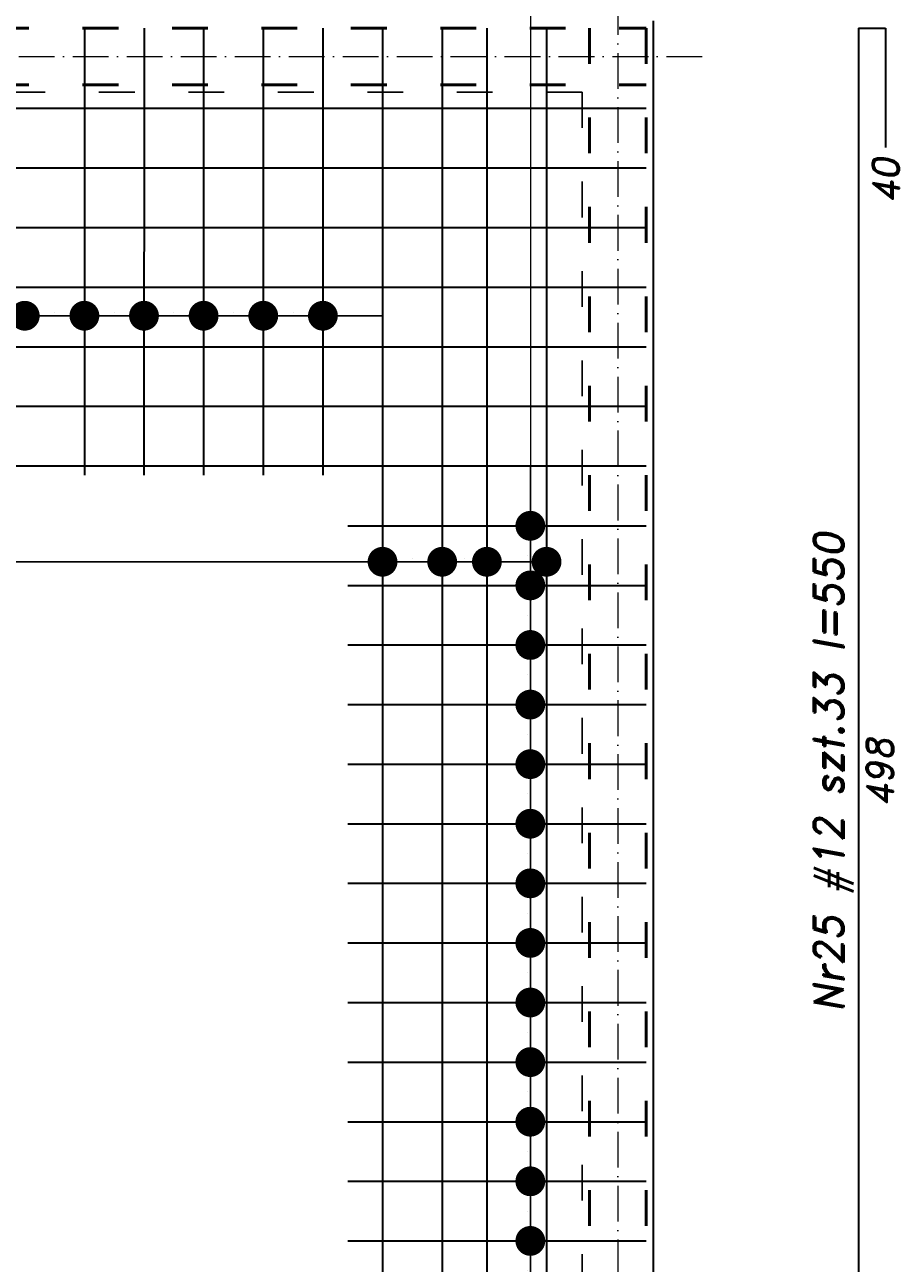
# Model space of a CAD drawing. Header units: millimetres. Extents: x 300938 to 312016, y 11971 to 20881.
# Tile 99 of 239: x 310550 to 310842, y 14874 to 15290. Entities that reach past the tile are written whole.
import ezdxf

# ---------------------------------------------------------------- set-up
doc = ezdxf.new("R2010")
doc.units = ezdxf.units.MM
doc.linetypes.add('ACAD_ISO03W100', pattern=[30, 12, -18])
doc.linetypes.add('ACAD_ISO10W100', pattern=[18, 12, -3, 0, -3])
for name, color, linetype, lineweight in [('konstrukcja', 3, 'Continuous', 35), ('konstrukcja wymiary', 1, 'Continuous', 13), ('opisy', 2, 'Continuous', 18), ('osie', 5, 'ACAD_ISO10W100', 13), ('zbrojenie', 4, 'Continuous', 50), ('zbrojenie płyty', 141, 'Continuous', 35)]:
    doc.layers.add(name, color=color, linetype=linetype, lineweight=lineweight)
doc.layers.add('przerywane', color=6, linetype='ACAD_ISO03W100')
doc.styles.add('KONSTRUKCJA', font='romand.shx', dxfattribs={"oblique": 10})
doc.styles.get("Standard").update_dxf_attribs({"font": 'romand.shx', "oblique": 10})
doc.dimstyles.new('150', dxfattribs={"dimtxt": 10, "dimasz": 7, "dimexe": 1.25, "dimexo": 0.625, "dimgap": 3, "dimtad": 1, "dimdec": 0, "dimrnd": 0.5, "dimtxsty": 'KONSTRUKCJA', "dimblk": 'ARCHTICK', "dimcen": 2.5, "dimadec": 0, "dimazin": 0, "dimtfac": 1, "dimtdec": 0, "dimtix": 1, "dimtmove": 0, "dimatfit": 3, "dimfxl": 4, "dimfxlon": 1, "dimarcsym": 0})
doc.dimstyles.new('kropki', dxfattribs={"dimtxt": 0.001, "dimasz": 10, "dimexe": 1.25, "dimexo": 0.625, "dimgap": 1, "dimtad": 1, "dimtxsty": 'Standard', "dimblk": 'DOT', "dimcen": 2.5, "dimadec": 0, "dimazin": 0, "dimtfac": 1, "dimtmove": 0, "dimatfit": 3, "dimfxl": 1, "dimfxlon": 1, "dimarcsym": 0})

# ---------------------------------------------------------------- blocks, each defined once
blk = doc.blocks.new('_ArchTick')
at = {"color": 0, "linetype": 'ByBlock', "lineweight": 13, "const_width": 0.15}
blk.add_lwpolyline([(-0.5, -0.5), (0.5, 0.5)], dxfattribs=at)
blk = doc.blocks.new('*D2127')
at = {"layer": 'Defpoints', "color": 0, "transparency": 16777216}
for p in [(310572.63, 15501.22), (309884.63, 14520.22), (310572.63, 14393.22)]:
    blk.add_point(p, dxfattribs=at)
at = {"layer": 'konstrukcja wymiary', "color": 0, "lineweight": -2, "transparency": 16777216}
for p, q in [((309884.63, 15497.22), (309884.63, 15502.47)), ((309884.63, 15501.22), (310572.63, 15501.22)), ((310572.63, 15497.22), (310572.63, 15502.47))]:
    blk.add_line(p, q, dxfattribs=at)
at = {"layer": 'konstrukcja wymiary', "color": 0, "lineweight": -2, "transparency": 16777216, "xscale": 7, "yscale": 7, "zscale": 7, "rotation": 180}
blk.add_blockref('_ArchTick', (309884.63, 15501.22), dxfattribs=at)
at = {"layer": 'konstrukcja wymiary', "color": 0, "lineweight": -2, "transparency": 16777216, "xscale": 7, "yscale": 7, "zscale": 7}
blk.add_blockref('_ArchTick', (310572.63, 15501.22), dxfattribs=at)
at = {"layer": 'konstrukcja wymiary', "color": 0, "transparency": 16777216, "insert": (310228.63, 15509.22), "char_height": 10, "attachment_point": 5, "style": 'KONSTRUKCJA'}
blk.add_mtext('688', dxfattribs=at)
blk = doc.blocks.new('*D2128')
at = {"layer": 'Defpoints', "color": 0, "transparency": 16777216}
for p in [(310736.63, 15501.22), (310572.63, 14393.22), (310736.63, 14393.22)]:
    blk.add_point(p, dxfattribs=at)
at = {"layer": 'konstrukcja wymiary', "color": 0, "lineweight": -2, "transparency": 16777216}
for p, q in [((310572.63, 15497.22), (310572.63, 15502.47)), ((310572.63, 15501.22), (310736.63, 15501.22)), ((310736.63, 15497.22), (310736.63, 15502.47))]:
    blk.add_line(p, q, dxfattribs=at)
at = {"layer": 'konstrukcja wymiary', "color": 0, "lineweight": -2, "transparency": 16777216, "xscale": 7, "yscale": 7, "zscale": 7, "rotation": 180}
blk.add_blockref('_ArchTick', (310572.63, 15501.22), dxfattribs=at)
at = {"layer": 'konstrukcja wymiary', "color": 0, "lineweight": -2, "transparency": 16777216, "xscale": 7, "yscale": 7, "zscale": 7}
blk.add_blockref('_ArchTick', (310736.63, 15501.22), dxfattribs=at)
at = {"layer": 'konstrukcja wymiary', "color": 0, "transparency": 16777216, "insert": (310654.63, 15509.22), "char_height": 10, "attachment_point": 5, "style": 'KONSTRUKCJA'}
blk.add_mtext('164', dxfattribs=at)
blk = doc.blocks.new('*D2129')
at = {"layer": 'Defpoints', "color": 0, "transparency": 16777216}
for p in [(310760.63, 15501.22), (310760.63, 15291.22), (310736.63, 14393.22)]:
    blk.add_point(p, dxfattribs=at)
at = {"layer": 'konstrukcja wymiary', "color": 0, "lineweight": -2, "transparency": 16777216}
for p, q in [((310736.63, 15501.22), (310729.63, 15501.22)), ((310736.63, 15497.22), (310736.63, 15502.47)), ((310736.63, 15501.22), (310760.63, 15501.22)), ((310760.63, 15497.22), (310760.63, 15502.47)), ((310760.63, 15501.22), (310767.63, 15501.22))]:
    blk.add_line(p, q, dxfattribs=at)
at = {"layer": 'konstrukcja wymiary', "color": 0, "lineweight": -2, "transparency": 16777216, "xscale": 7, "yscale": 7, "zscale": 7}
blk.add_blockref('_ArchTick', (310736.63, 15501.22), dxfattribs=at)
at = {"layer": 'konstrukcja wymiary', "color": 0, "lineweight": -2, "transparency": 16777216, "xscale": 7, "yscale": 7, "zscale": 7, "rotation": 180}
blk.add_blockref('_ArchTick', (310760.63, 15501.22), dxfattribs=at)
at = {"layer": 'konstrukcja wymiary', "color": 0, "transparency": 16777216, "insert": (310748.63, 15509.22), "char_height": 10, "attachment_point": 5, "style": 'KONSTRUKCJA'}
blk.add_mtext('24', dxfattribs=at)
blk = doc.blocks.new('_Dot')
at = {"color": 0, "linetype": 'ByBlock', "lineweight": -2}
blk.add_line((-0.5, 0), (-1, 0), dxfattribs=at)
at = {"color": 0, "linetype": 'ByBlock', "const_width": 0.5}
blk.add_lwpolyline([(-0.25, 0, 1), (0.25, 0, 1)], format="xyb", close=True, dxfattribs=at)
blk = doc.blocks.new('*D2587')
at = {"layer": 'Defpoints', "color": 0, "transparency": 16777216}
for p in [(310704.71, 15121.72), (310704.71, 15101.72), (310719.29, 15101.72)]:
    blk.add_point(p, dxfattribs=at)
at = {"layer": 'konstrukcja wymiary', "color": 0, "lineweight": -2, "transparency": 16777216}
for p, q in [((310719.29, 15131.72), (310719.29, 15141.72)), ((310718.29, 15121.72), (310720.54, 15121.72)), ((310719.29, 15121.72), (310719.29, 15101.72)), ((310718.29, 15101.72), (310720.54, 15101.72)), ((310719.29, 15091.72), (310719.29, 15081.72))]:
    blk.add_line(p, q, dxfattribs=at)
at = {"layer": 'konstrukcja wymiary', "color": 0, "lineweight": -2, "transparency": 16777216, "xscale": 10, "yscale": 10, "zscale": 10}
for p, rotation in [((310719.29, 15121.72), 270), ((310719.29, 15101.72), 90)]:
    blk.add_blockref('_Dot', p, dxfattribs=dict(at, rotation=rotation))
at = {"layer": 'konstrukcja wymiary', "color": 0, "transparency": 16777216, "insert": (310718.29, 15111.72), "char_height": 0.001, "attachment_point": 5, "rotation": 90}
blk.add_mtext('20', dxfattribs=at)
blk = doc.blocks.new('*D2588')
at = {"layer": 'Defpoints', "color": 0, "transparency": 16777216}
for p in [(310704.71, 15101.72), (310708.13, 15081.72), (310719.29, 15081.72)]:
    blk.add_point(p, dxfattribs=at)
at = {"layer": 'konstrukcja wymiary', "color": 0, "lineweight": -2, "transparency": 16777216}
for p, q in [((310719.29, 15111.72), (310719.29, 15121.72)), ((310718.29, 15101.72), (310720.54, 15101.72)), ((310719.29, 15101.72), (310719.29, 15081.72)), ((310718.29, 15081.72), (310720.54, 15081.72)), ((310719.29, 15071.72), (310719.29, 15061.72))]:
    blk.add_line(p, q, dxfattribs=at)
at = {"layer": 'konstrukcja wymiary', "color": 0, "lineweight": -2, "transparency": 16777216, "xscale": 10, "yscale": 10, "zscale": 10}
for p, rotation in [((310719.29, 15101.72), 270), ((310719.29, 15081.72), 90)]:
    blk.add_blockref('_Dot', p, dxfattribs=dict(at, rotation=rotation))
at = {"layer": 'konstrukcja wymiary', "color": 0, "transparency": 16777216, "insert": (310718.29, 15091.72), "char_height": 0.001, "attachment_point": 5, "rotation": 90}
blk.add_mtext('20', dxfattribs=at)
blk = doc.blocks.new('*D2589')
at = {"layer": 'Defpoints', "color": 0, "transparency": 16777216}
for p in [(310708.13, 15081.72), (310708.13, 15061.72), (310719.29, 15061.72)]:
    blk.add_point(p, dxfattribs=at)
at = {"layer": 'konstrukcja wymiary', "color": 0, "lineweight": -2, "transparency": 16777216}
for p, q in [((310719.29, 15091.72), (310719.29, 15101.72)), ((310718.29, 15081.72), (310720.54, 15081.72)), ((310719.29, 15081.72), (310719.29, 15061.72)), ((310718.29, 15061.72), (310720.54, 15061.72)), ((310719.29, 15051.72), (310719.29, 15041.72))]:
    blk.add_line(p, q, dxfattribs=at)
at = {"layer": 'konstrukcja wymiary', "color": 0, "lineweight": -2, "transparency": 16777216, "xscale": 10, "yscale": 10, "zscale": 10}
for p, rotation in [((310719.29, 15081.72), 270), ((310719.29, 15061.72), 90)]:
    blk.add_blockref('_Dot', p, dxfattribs=dict(at, rotation=rotation))
at = {"layer": 'konstrukcja wymiary', "color": 0, "transparency": 16777216, "insert": (310718.29, 15071.72), "char_height": 0.001, "attachment_point": 5, "rotation": 90}
blk.add_mtext('20', dxfattribs=at)
blk = doc.blocks.new('*D2590')
at = {"layer": 'Defpoints', "color": 0, "transparency": 16777216}
for p in [(310708.13, 15061.72), (310708.13, 15041.72), (310719.29, 15041.72)]:
    blk.add_point(p, dxfattribs=at)
at = {"layer": 'konstrukcja wymiary', "color": 0, "lineweight": -2, "transparency": 16777216}
for p, q in [((310719.29, 15071.72), (310719.29, 15081.72)), ((310718.29, 15061.72), (310720.54, 15061.72)), ((310719.29, 15061.72), (310719.29, 15041.72)), ((310718.29, 15041.72), (310720.54, 15041.72)), ((310719.29, 15031.72), (310719.29, 15021.72))]:
    blk.add_line(p, q, dxfattribs=at)
at = {"layer": 'konstrukcja wymiary', "color": 0, "lineweight": -2, "transparency": 16777216, "xscale": 10, "yscale": 10, "zscale": 10}
for p, rotation in [((310719.29, 15061.72), 270), ((310719.29, 15041.72), 90)]:
    blk.add_blockref('_Dot', p, dxfattribs=dict(at, rotation=rotation))
at = {"layer": 'konstrukcja wymiary', "color": 0, "transparency": 16777216, "insert": (310718.29, 15051.72), "char_height": 0.001, "attachment_point": 5, "rotation": 90}
blk.add_mtext('20', dxfattribs=at)
blk = doc.blocks.new('*D2591')
at = {"layer": 'Defpoints', "color": 0, "transparency": 16777216}
for p in [(310708.13, 15041.72), (310708.13, 15021.72), (310719.29, 15021.72)]:
    blk.add_point(p, dxfattribs=at)
at = {"layer": 'konstrukcja wymiary', "color": 0, "lineweight": -2, "transparency": 16777216}
for p, q in [((310719.29, 15051.72), (310719.29, 15061.72)), ((310718.29, 15041.72), (310720.54, 15041.72)), ((310719.29, 15041.72), (310719.29, 15021.72)), ((310718.29, 15021.72), (310720.54, 15021.72)), ((310719.29, 15011.72), (310719.29, 15001.72))]:
    blk.add_line(p, q, dxfattribs=at)
at = {"layer": 'konstrukcja wymiary', "color": 0, "lineweight": -2, "transparency": 16777216, "xscale": 10, "yscale": 10, "zscale": 10}
for p, rotation in [((310719.29, 15041.72), 270), ((310719.29, 15021.72), 90)]:
    blk.add_blockref('_Dot', p, dxfattribs=dict(at, rotation=rotation))
at = {"layer": 'konstrukcja wymiary', "color": 0, "transparency": 16777216, "insert": (310718.29, 15031.72), "char_height": 0.001, "attachment_point": 5, "rotation": 90}
blk.add_mtext('20', dxfattribs=at)
blk = doc.blocks.new('*D2592')
at = {"layer": 'Defpoints', "color": 0, "transparency": 16777216}
for p in [(310708.13, 15021.72), (310708.13, 15001.72), (310719.29, 15001.72)]:
    blk.add_point(p, dxfattribs=at)
at = {"layer": 'konstrukcja wymiary', "color": 0, "lineweight": -2, "transparency": 16777216}
for p, q in [((310719.29, 15031.72), (310719.29, 15041.72)), ((310718.29, 15021.72), (310720.54, 15021.72)), ((310719.29, 15021.72), (310719.29, 15001.72)), ((310718.29, 15001.72), (310720.54, 15001.72)), ((310719.29, 14991.72), (310719.29, 14981.72))]:
    blk.add_line(p, q, dxfattribs=at)
at = {"layer": 'konstrukcja wymiary', "color": 0, "lineweight": -2, "transparency": 16777216, "xscale": 10, "yscale": 10, "zscale": 10}
for p, rotation in [((310719.29, 15021.72), 270), ((310719.29, 15001.72), 90)]:
    blk.add_blockref('_Dot', p, dxfattribs=dict(at, rotation=rotation))
at = {"layer": 'konstrukcja wymiary', "color": 0, "transparency": 16777216, "insert": (310718.29, 15011.72), "char_height": 0.001, "attachment_point": 5, "rotation": 90}
blk.add_mtext('20', dxfattribs=at)
blk = doc.blocks.new('*D2593')
at = {"layer": 'Defpoints', "color": 0, "transparency": 16777216}
for p in [(310708.13, 15001.72), (310704.69, 14981.72), (310719.29, 14981.72)]:
    blk.add_point(p, dxfattribs=at)
at = {"layer": 'konstrukcja wymiary', "color": 0, "lineweight": -2, "transparency": 16777216}
for p, q in [((310719.29, 15011.72), (310719.29, 15021.72)), ((310718.29, 15001.72), (310720.54, 15001.72)), ((310719.29, 15001.72), (310719.29, 14981.72)), ((310718.29, 14981.72), (310720.54, 14981.72)), ((310719.29, 14971.72), (310719.29, 14961.72))]:
    blk.add_line(p, q, dxfattribs=at)
at = {"layer": 'konstrukcja wymiary', "color": 0, "lineweight": -2, "transparency": 16777216, "xscale": 10, "yscale": 10, "zscale": 10}
for p, rotation in [((310719.29, 15001.72), 270), ((310719.29, 14981.72), 90)]:
    blk.add_blockref('_Dot', p, dxfattribs=dict(at, rotation=rotation))
at = {"layer": 'konstrukcja wymiary', "color": 0, "transparency": 16777216, "insert": (310718.29, 14991.72), "char_height": 0.001, "attachment_point": 5, "rotation": 90}
blk.add_mtext('20', dxfattribs=at)
blk = doc.blocks.new('*D2594')
at = {"layer": 'Defpoints', "color": 0, "transparency": 16777216}
for p in [(310704.69, 14981.72), (310708.13, 14961.72), (310719.29, 14961.72)]:
    blk.add_point(p, dxfattribs=at)
at = {"layer": 'konstrukcja wymiary', "color": 0, "lineweight": -2, "transparency": 16777216}
for p, q in [((310719.29, 14991.72), (310719.29, 15001.72)), ((310718.29, 14981.72), (310720.54, 14981.72)), ((310719.29, 14981.72), (310719.29, 14961.72)), ((310718.29, 14961.72), (310720.54, 14961.72)), ((310719.29, 14951.72), (310719.29, 14941.72))]:
    blk.add_line(p, q, dxfattribs=at)
at = {"layer": 'konstrukcja wymiary', "color": 0, "lineweight": -2, "transparency": 16777216, "xscale": 10, "yscale": 10, "zscale": 10}
for p, rotation in [((310719.29, 14981.72), 270), ((310719.29, 14961.72), 90)]:
    blk.add_blockref('_Dot', p, dxfattribs=dict(at, rotation=rotation))
at = {"layer": 'konstrukcja wymiary', "color": 0, "transparency": 16777216, "insert": (310718.29, 14971.72), "char_height": 0.001, "attachment_point": 5, "rotation": 90}
blk.add_mtext('20', dxfattribs=at)
blk = doc.blocks.new('*D2595')
at = {"layer": 'Defpoints', "color": 0, "transparency": 16777216}
for p in [(310708.13, 14961.72), (310708.13, 14941.72), (310719.29, 14941.72)]:
    blk.add_point(p, dxfattribs=at)
at = {"layer": 'konstrukcja wymiary', "color": 0, "lineweight": -2, "transparency": 16777216}
for p, q in [((310719.29, 14971.72), (310719.29, 14981.72)), ((310718.29, 14961.72), (310720.54, 14961.72)), ((310719.29, 14961.72), (310719.29, 14941.72)), ((310718.29, 14941.72), (310720.54, 14941.72)), ((310719.29, 14931.72), (310719.29, 14921.72))]:
    blk.add_line(p, q, dxfattribs=at)
at = {"layer": 'konstrukcja wymiary', "color": 0, "lineweight": -2, "transparency": 16777216, "xscale": 10, "yscale": 10, "zscale": 10}
for p, rotation in [((310719.29, 14961.72), 270), ((310719.29, 14941.72), 90)]:
    blk.add_blockref('_Dot', p, dxfattribs=dict(at, rotation=rotation))
at = {"layer": 'konstrukcja wymiary', "color": 0, "transparency": 16777216, "insert": (310718.29, 14951.72), "char_height": 0.001, "attachment_point": 5, "rotation": 90}
blk.add_mtext('20', dxfattribs=at)
blk = doc.blocks.new('*D2596')
at = {"layer": 'Defpoints', "color": 0, "transparency": 16777216}
for p in [(310708.13, 14941.72), (310704.69, 14921.72), (310719.29, 14921.72)]:
    blk.add_point(p, dxfattribs=at)
at = {"layer": 'konstrukcja wymiary', "color": 0, "lineweight": -2, "transparency": 16777216}
for p, q in [((310719.29, 14951.72), (310719.29, 14961.72)), ((310718.29, 14941.72), (310720.54, 14941.72)), ((310719.29, 14941.72), (310719.29, 14921.72)), ((310718.29, 14921.72), (310720.54, 14921.72)), ((310719.29, 14911.72), (310719.29, 14901.72))]:
    blk.add_line(p, q, dxfattribs=at)
at = {"layer": 'konstrukcja wymiary', "color": 0, "lineweight": -2, "transparency": 16777216, "xscale": 10, "yscale": 10, "zscale": 10}
for p, rotation in [((310719.29, 14941.72), 270), ((310719.29, 14921.72), 90)]:
    blk.add_blockref('_Dot', p, dxfattribs=dict(at, rotation=rotation))
at = {"layer": 'konstrukcja wymiary', "color": 0, "transparency": 16777216, "insert": (310718.29, 14931.72), "char_height": 0.001, "attachment_point": 5, "rotation": 90}
blk.add_mtext('20', dxfattribs=at)
blk = doc.blocks.new('*D2597')
at = {"layer": 'Defpoints', "color": 0, "transparency": 16777216}
for p in [(310704.69, 14921.72), (310708.13, 14901.72), (310719.29, 14901.72)]:
    blk.add_point(p, dxfattribs=at)
at = {"layer": 'konstrukcja wymiary', "color": 0, "lineweight": -2, "transparency": 16777216}
for p, q in [((310719.29, 14931.72), (310719.29, 14941.72)), ((310718.29, 14921.72), (310720.54, 14921.72)), ((310719.29, 14921.72), (310719.29, 14901.72)), ((310718.29, 14901.72), (310720.54, 14901.72)), ((310719.29, 14891.72), (310719.29, 14881.72))]:
    blk.add_line(p, q, dxfattribs=at)
at = {"layer": 'konstrukcja wymiary', "color": 0, "lineweight": -2, "transparency": 16777216, "xscale": 10, "yscale": 10, "zscale": 10}
for p, rotation in [((310719.29, 14921.72), 270), ((310719.29, 14901.72), 90)]:
    blk.add_blockref('_Dot', p, dxfattribs=dict(at, rotation=rotation))
at = {"layer": 'konstrukcja wymiary', "color": 0, "transparency": 16777216, "insert": (310718.29, 14911.72), "char_height": 0.001, "attachment_point": 5, "rotation": 90}
blk.add_mtext('20', dxfattribs=at)
blk = doc.blocks.new('*D2598')
at = {"layer": 'Defpoints', "color": 0, "transparency": 16777216}
for p in [(310708.13, 14901.72), (310708.13, 14881.72), (310719.29, 14881.72)]:
    blk.add_point(p, dxfattribs=at)
at = {"layer": 'konstrukcja wymiary', "color": 0, "lineweight": -2, "transparency": 16777216}
for p, q in [((310719.29, 14911.72), (310719.29, 14921.72)), ((310718.29, 14901.72), (310720.54, 14901.72)), ((310719.29, 14901.72), (310719.29, 14881.72)), ((310718.29, 14881.72), (310720.54, 14881.72)), ((310719.29, 14871.72), (310719.29, 14861.72))]:
    blk.add_line(p, q, dxfattribs=at)
at = {"layer": 'konstrukcja wymiary', "color": 0, "lineweight": -2, "transparency": 16777216, "xscale": 10, "yscale": 10, "zscale": 10}
for p, rotation in [((310719.29, 14901.72), 270), ((310719.29, 14881.72), 90)]:
    blk.add_blockref('_Dot', p, dxfattribs=dict(at, rotation=rotation))
at = {"layer": 'konstrukcja wymiary', "color": 0, "transparency": 16777216, "insert": (310718.29, 14891.72), "char_height": 0.001, "attachment_point": 5, "rotation": 90}
blk.add_mtext('20', dxfattribs=at)
blk = doc.blocks.new('*D2599')
at = {"layer": 'Defpoints', "color": 0, "transparency": 16777216}
for p in [(310708.13, 14881.72), (310708.13, 14861.72), (310719.29, 14861.72)]:
    blk.add_point(p, dxfattribs=at)
at = {"layer": 'konstrukcja wymiary', "color": 0, "lineweight": -2, "transparency": 16777216}
for p, q in [((310719.29, 14891.72), (310719.29, 14901.72)), ((310718.29, 14881.72), (310720.54, 14881.72)), ((310719.29, 14881.72), (310719.29, 14861.72)), ((310718.29, 14861.72), (310720.54, 14861.72)), ((310719.29, 14851.72), (310719.29, 14841.72))]:
    blk.add_line(p, q, dxfattribs=at)
at = {"layer": 'konstrukcja wymiary', "color": 0, "lineweight": -2, "transparency": 16777216, "xscale": 10, "yscale": 10, "zscale": 10}
for p, rotation in [((310719.29, 14881.72), 270), ((310719.29, 14861.72), 90)]:
    blk.add_blockref('_Dot', p, dxfattribs=dict(at, rotation=rotation))
at = {"layer": 'konstrukcja wymiary', "color": 0, "transparency": 16777216, "insert": (310718.29, 14871.72), "char_height": 0.001, "attachment_point": 5, "rotation": 90}
blk.add_mtext('20', dxfattribs=at)
blk = doc.blocks.new('*D2738')
at = {"layer": 'Defpoints', "color": 0, "transparency": 16777216}
for p in [(310669.72, 15109.64), (310032.63, 15101.59), (310669.72, 15081.59)]:
    blk.add_point(p, dxfattribs=at)
at = {"layer": 'konstrukcja wymiary', "color": 0, "lineweight": -2, "transparency": 16777216}
for p, q in [((310032.63, 15108.64), (310032.63, 15110.89)), ((310042.63, 15109.64), (310659.72, 15109.64)), ((310669.72, 15108.64), (310669.72, 15110.89))]:
    blk.add_line(p, q, dxfattribs=at)
at = {"layer": 'konstrukcja wymiary', "color": 0, "lineweight": -2, "transparency": 16777216, "xscale": 10, "yscale": 10, "zscale": 10, "rotation": 180}
blk.add_blockref('_Dot', (310032.63, 15109.64), dxfattribs=at)
at = {"layer": 'konstrukcja wymiary', "color": 0, "lineweight": -2, "transparency": 16777216, "xscale": 10, "yscale": 10, "zscale": 10}
blk.add_blockref('_Dot', (310669.72, 15109.64), dxfattribs=at)
at = {"layer": 'konstrukcja wymiary', "color": 0, "transparency": 16777216, "insert": (310351.18, 15110.64), "char_height": 0.001, "attachment_point": 5}
blk.add_mtext('637,09', dxfattribs=at)
blk = doc.blocks.new('*D2739')
at = {"layer": 'Defpoints', "color": 0, "transparency": 16777216}
for p in [(310689.72, 15109.64), (310669.72, 15081.59), (310689.72, 15081.59)]:
    blk.add_point(p, dxfattribs=at)
at = {"layer": 'konstrukcja wymiary', "color": 0, "lineweight": -2, "transparency": 16777216}
for p, q in [((310659.72, 15109.64), (310649.72, 15109.64)), ((310669.72, 15108.64), (310669.72, 15110.89)), ((310669.72, 15109.64), (310689.72, 15109.64)), ((310689.72, 15108.64), (310689.72, 15110.89)), ((310699.72, 15109.64), (310709.72, 15109.64))]:
    blk.add_line(p, q, dxfattribs=at)
at = {"layer": 'konstrukcja wymiary', "color": 0, "lineweight": -2, "transparency": 16777216, "xscale": 10, "yscale": 10, "zscale": 10}
blk.add_blockref('_Dot', (310669.72, 15109.64), dxfattribs=at)
at = {"layer": 'konstrukcja wymiary', "color": 0, "lineweight": -2, "transparency": 16777216, "xscale": 10, "yscale": 10, "zscale": 10, "rotation": 180}
blk.add_blockref('_Dot', (310689.72, 15109.64), dxfattribs=at)
at = {"layer": 'konstrukcja wymiary', "color": 0, "transparency": 16777216, "insert": (310679.72, 15110.64), "char_height": 0.001, "attachment_point": 5}
blk.add_mtext('20', dxfattribs=at)
blk = doc.blocks.new('*D2740')
at = {"layer": 'Defpoints', "color": 0, "transparency": 16777216}
for p in [(310704.72, 15109.64), (310689.72, 15081.59), (310704.72, 15081.59)]:
    blk.add_point(p, dxfattribs=at)
at = {"layer": 'konstrukcja wymiary', "color": 0, "lineweight": -2, "transparency": 16777216}
for p, q in [((310679.72, 15109.64), (310669.72, 15109.64)), ((310689.72, 15108.64), (310689.72, 15110.89)), ((310689.72, 15109.64), (310704.72, 15109.64)), ((310704.72, 15108.64), (310704.72, 15110.89)), ((310714.72, 15109.64), (310724.72, 15109.64))]:
    blk.add_line(p, q, dxfattribs=at)
at = {"layer": 'konstrukcja wymiary', "color": 0, "lineweight": -2, "transparency": 16777216, "xscale": 10, "yscale": 10, "zscale": 10}
blk.add_blockref('_Dot', (310689.72, 15109.64), dxfattribs=at)
at = {"layer": 'konstrukcja wymiary', "color": 0, "lineweight": -2, "transparency": 16777216, "xscale": 10, "yscale": 10, "zscale": 10, "rotation": 180}
blk.add_blockref('_Dot', (310704.72, 15109.64), dxfattribs=at)
at = {"layer": 'konstrukcja wymiary', "color": 0, "transparency": 16777216, "insert": (310697.22, 15110.64), "char_height": 0.001, "attachment_point": 5}
blk.add_mtext('15', dxfattribs=at)
blk = doc.blocks.new('*D2769')
at = {"layer": 'Defpoints', "color": 0, "transparency": 16777216}
for p in [(310724.72, 15109.64), (310267.13, 15101.72), (310724.72, 15101.72)]:
    blk.add_point(p, dxfattribs=at)
at = {"layer": 'konstrukcja wymiary', "color": 0, "lineweight": -2, "transparency": 16777216}
for p, q in [((310267.13, 15108.64), (310267.13, 15110.89)), ((310277.13, 15109.64), (310714.72, 15109.64)), ((310724.72, 15108.64), (310724.72, 15110.89))]:
    blk.add_line(p, q, dxfattribs=at)
at = {"layer": 'konstrukcja wymiary', "color": 0, "lineweight": -2, "transparency": 16777216, "xscale": 10, "yscale": 10, "zscale": 10, "rotation": 180}
blk.add_blockref('_Dot', (310267.13, 15109.64), dxfattribs=at)
at = {"layer": 'konstrukcja wymiary', "color": 0, "lineweight": -2, "transparency": 16777216, "xscale": 10, "yscale": 10, "zscale": 10}
blk.add_blockref('_Dot', (310724.72, 15109.64), dxfattribs=at)
at = {"layer": 'konstrukcja wymiary', "color": 0, "transparency": 16777216, "insert": (310495.93, 15110.64), "char_height": 0.001, "attachment_point": 5}
blk.add_mtext('457,59', dxfattribs=at)
blk = doc.blocks.new('*D2895')
at = {"layer": 'Defpoints', "color": 0, "transparency": 16777216}
for p in [(310549.74, 15192.21), (310529.74, 15181.72), (310549.74, 15181.72)]:
    blk.add_point(p, dxfattribs=at)
at = {"layer": 'konstrukcja wymiary', "color": 0, "lineweight": -2, "transparency": 16777216}
for p, q in [((310519.74, 15192.21), (310509.74, 15192.21)), ((310529.74, 15191.21), (310529.74, 15193.46)), ((310529.74, 15192.21), (310549.74, 15192.21)), ((310549.74, 15191.21), (310549.74, 15193.46)), ((310559.74, 15192.21), (310569.74, 15192.21))]:
    blk.add_line(p, q, dxfattribs=at)
at = {"layer": 'konstrukcja wymiary', "color": 0, "lineweight": -2, "transparency": 16777216, "xscale": 10, "yscale": 10, "zscale": 10}
blk.add_blockref('_Dot', (310529.74, 15192.21), dxfattribs=at)
at = {"layer": 'konstrukcja wymiary', "color": 0, "lineweight": -2, "transparency": 16777216, "xscale": 10, "yscale": 10, "zscale": 10, "rotation": 180}
blk.add_blockref('_Dot', (310549.74, 15192.21), dxfattribs=at)
at = {"layer": 'konstrukcja wymiary', "color": 0, "transparency": 16777216, "insert": (310539.74, 15193.21), "char_height": 0.001, "attachment_point": 5}
blk.add_mtext('20', dxfattribs=at)
blk = doc.blocks.new('*D2896')
at = {"layer": 'Defpoints', "color": 0, "transparency": 16777216}
for p in [(310569.74, 15192.21), (310549.74, 15181.72), (310569.74, 15181.72)]:
    blk.add_point(p, dxfattribs=at)
at = {"layer": 'konstrukcja wymiary', "color": 0, "lineweight": -2, "transparency": 16777216}
for p, q in [((310539.74, 15192.21), (310529.74, 15192.21)), ((310549.74, 15191.21), (310549.74, 15193.46)), ((310549.74, 15192.21), (310569.74, 15192.21)), ((310569.74, 15191.21), (310569.74, 15193.46)), ((310579.74, 15192.21), (310589.74, 15192.21))]:
    blk.add_line(p, q, dxfattribs=at)
at = {"layer": 'konstrukcja wymiary', "color": 0, "lineweight": -2, "transparency": 16777216, "xscale": 10, "yscale": 10, "zscale": 10}
blk.add_blockref('_Dot', (310549.74, 15192.21), dxfattribs=at)
at = {"layer": 'konstrukcja wymiary', "color": 0, "lineweight": -2, "transparency": 16777216, "xscale": 10, "yscale": 10, "zscale": 10, "rotation": 180}
blk.add_blockref('_Dot', (310569.74, 15192.21), dxfattribs=at)
at = {"layer": 'konstrukcja wymiary', "color": 0, "transparency": 16777216, "insert": (310559.74, 15193.21), "char_height": 0.001, "attachment_point": 5}
blk.add_mtext('20', dxfattribs=at)
blk = doc.blocks.new('*D2897')
at = {"layer": 'Defpoints', "color": 0, "transparency": 16777216}
for p in [(310589.72, 15192.21), (310569.74, 15181.72), (310589.72, 15181.72)]:
    blk.add_point(p, dxfattribs=at)
at = {"layer": 'konstrukcja wymiary', "color": 0, "lineweight": -2, "transparency": 16777216}
for p, q in [((310559.74, 15192.21), (310549.74, 15192.21)), ((310569.74, 15191.21), (310569.74, 15193.46)), ((310569.74, 15192.21), (310589.72, 15192.21)), ((310589.72, 15191.21), (310589.72, 15193.46)), ((310599.72, 15192.21), (310609.72, 15192.21))]:
    blk.add_line(p, q, dxfattribs=at)
at = {"layer": 'konstrukcja wymiary', "color": 0, "lineweight": -2, "transparency": 16777216, "xscale": 10, "yscale": 10, "zscale": 10}
blk.add_blockref('_Dot', (310569.74, 15192.21), dxfattribs=at)
at = {"layer": 'konstrukcja wymiary', "color": 0, "lineweight": -2, "transparency": 16777216, "xscale": 10, "yscale": 10, "zscale": 10, "rotation": 180}
blk.add_blockref('_Dot', (310589.72, 15192.21), dxfattribs=at)
at = {"layer": 'konstrukcja wymiary', "color": 0, "transparency": 16777216, "insert": (310579.73, 15193.21), "char_height": 0.001, "attachment_point": 5}
blk.add_mtext('19,97', dxfattribs=at)
blk = doc.blocks.new('*D2898')
at = {"layer": 'Defpoints', "color": 0, "transparency": 16777216}
for p in [(310609.72, 15192.21), (310589.72, 15181.72), (310609.72, 15181.72)]:
    blk.add_point(p, dxfattribs=at)
at = {"layer": 'konstrukcja wymiary', "color": 0, "lineweight": -2, "transparency": 16777216}
for p, q in [((310579.72, 15192.21), (310569.72, 15192.21)), ((310589.72, 15191.21), (310589.72, 15193.46)), ((310589.72, 15192.21), (310609.72, 15192.21)), ((310609.72, 15191.21), (310609.72, 15193.46)), ((310619.72, 15192.21), (310629.72, 15192.21))]:
    blk.add_line(p, q, dxfattribs=at)
at = {"layer": 'konstrukcja wymiary', "color": 0, "lineweight": -2, "transparency": 16777216, "xscale": 10, "yscale": 10, "zscale": 10}
blk.add_blockref('_Dot', (310589.72, 15192.21), dxfattribs=at)
at = {"layer": 'konstrukcja wymiary', "color": 0, "lineweight": -2, "transparency": 16777216, "xscale": 10, "yscale": 10, "zscale": 10, "rotation": 180}
blk.add_blockref('_Dot', (310609.72, 15192.21), dxfattribs=at)
at = {"layer": 'konstrukcja wymiary', "color": 0, "transparency": 16777216, "insert": (310599.72, 15193.21), "char_height": 0.001, "attachment_point": 5}
blk.add_mtext('20', dxfattribs=at)
blk = doc.blocks.new('*D2899')
at = {"layer": 'Defpoints', "color": 0, "transparency": 16777216}
for p in [(310629.72, 15192.21), (310609.72, 15181.72), (310629.72, 15181.72)]:
    blk.add_point(p, dxfattribs=at)
at = {"layer": 'konstrukcja wymiary', "color": 0, "lineweight": -2, "transparency": 16777216}
for p, q in [((310599.72, 15192.21), (310589.72, 15192.21)), ((310609.72, 15191.21), (310609.72, 15193.46)), ((310609.72, 15192.21), (310629.72, 15192.21)), ((310629.72, 15191.21), (310629.72, 15193.46)), ((310639.72, 15192.21), (310649.72, 15192.21))]:
    blk.add_line(p, q, dxfattribs=at)
at = {"layer": 'konstrukcja wymiary', "color": 0, "lineweight": -2, "transparency": 16777216, "xscale": 10, "yscale": 10, "zscale": 10}
blk.add_blockref('_Dot', (310609.72, 15192.21), dxfattribs=at)
at = {"layer": 'konstrukcja wymiary', "color": 0, "lineweight": -2, "transparency": 16777216, "xscale": 10, "yscale": 10, "zscale": 10, "rotation": 180}
blk.add_blockref('_Dot', (310629.72, 15192.21), dxfattribs=at)
at = {"layer": 'konstrukcja wymiary', "color": 0, "transparency": 16777216, "insert": (310619.72, 15193.21), "char_height": 0.001, "attachment_point": 5}
blk.add_mtext('20', dxfattribs=at)
blk = doc.blocks.new('*D2900')
at = {"layer": 'Defpoints', "color": 0, "transparency": 16777216}
for p in [(310649.72, 15192.21), (310629.72, 15181.72), (310649.72, 15181.72)]:
    blk.add_point(p, dxfattribs=at)
at = {"layer": 'konstrukcja wymiary', "color": 0, "lineweight": -2, "transparency": 16777216}
for p, q in [((310619.72, 15192.21), (310609.72, 15192.21)), ((310629.72, 15191.21), (310629.72, 15193.46)), ((310629.72, 15192.21), (310649.72, 15192.21)), ((310649.72, 15191.21), (310649.72, 15193.46)), ((310659.72, 15192.21), (310669.72, 15192.21))]:
    blk.add_line(p, q, dxfattribs=at)
at = {"layer": 'konstrukcja wymiary', "color": 0, "lineweight": -2, "transparency": 16777216, "xscale": 10, "yscale": 10, "zscale": 10}
blk.add_blockref('_Dot', (310629.72, 15192.21), dxfattribs=at)
at = {"layer": 'konstrukcja wymiary', "color": 0, "lineweight": -2, "transparency": 16777216, "xscale": 10, "yscale": 10, "zscale": 10, "rotation": 180}
blk.add_blockref('_Dot', (310649.72, 15192.21), dxfattribs=at)
at = {"layer": 'konstrukcja wymiary', "color": 0, "transparency": 16777216, "insert": (310639.72, 15193.21), "char_height": 0.001, "attachment_point": 5}
blk.add_mtext('20', dxfattribs=at)

msp = doc.modelspace()

# ---------------------------------------------------------------- linework, layer by layer
at = {"layer": 'konstrukcja'}
msp.add_line((310760.631, 14052.224), (310760.631, 15291.224), dxfattribs=at)
at = {"layer": 'konstrukcja wymiary'}
msp.add_line((310719.293, 15317.211), (310719.293, 15127.224), dxfattribs=at)
at = {"layer": 'osie'}
for p, q in [((310748.631, 15606.148), (310748.631, 13976.332)), ((308773.963, 15279.224), (310778.683, 15279.224))]:
    msp.add_line(p, q, dxfattribs=at)
at = {"layer": 'przerywane'}
for q in [(310340.631, 15267.224), (310736.631, 14711.224)]:
    msp.add_line((310736.631, 15267.224), q, dxfattribs=at)
at = {"layer": 'zbrojenie', "linetype": 'ACAD_ISO03W100'}
for p, q in [((308979.131, 15288.724), (310758.131, 15288.724)), ((310739.131, 15288.724), (310739.131, 14054.724)), ((310758.131, 15288.724), (310758.131, 14054.724)), ((308979.131, 15269.724), (310758.131, 15269.724))]:
    msp.add_line(p, q, dxfattribs=at)
at = {"layer": 'zbrojenie płyty'}
for p, q in [((310569.744, 15288.724), (310569.744, 15138.724)), ((310589.728, 15288.724), (310589.711, 15138.724)), ((310609.728, 15288.724), (310609.711, 15138.724)), ((310629.728, 15288.724), (310629.711, 15138.724)), ((310649.728, 15288.724), (310649.711, 15138.724)), ((310669.728, 15288.724), (310669.672, 14789.224)), ((310689.728, 15288.724), (310689.672, 14789.224)), ((310704.728, 15288.724), (310704.672, 14789.224)), ((310724.744, 15288.724), (310724.679, 14789.224)), ((310829.382, 15288.724), (310829.382, 14789.224)), ((310829.382, 15288.724), (310838.382, 15288.724)), ((310838.382, 15288.724), (310838.382, 15248.724)), ((310758.131, 15261.724), (309838.631, 15261.724)), ((310758.131, 15241.724), (309838.631, 15241.724)), ((310758.131, 15221.724), (309838.631, 15221.724)), ((310758.131, 15201.724), (309838.631, 15201.724)), ((310758.131, 15181.724), (309838.631, 15181.724)), ((310758.131, 15161.724), (309838.631, 15161.724)), ((310758.131, 15141.724), (309838.631, 15141.724)), ((310658.131, 15121.724), (310758.131, 15121.724)), ((310658.131, 15101.724), (310758.131, 15101.724)), ((310658.131, 15081.724), (310758.131, 15081.724)), ((310658.131, 15061.724), (310758.131, 15061.724)), ((310658.131, 15041.724), (310758.131, 15041.724)), ((310658.131, 15021.724), (310758.131, 15021.724)), ((310658.131, 15001.724), (310758.131, 15001.724)), ((310658.131, 14981.724), (310758.131, 14981.724)), ((310658.131, 14961.724), (310758.131, 14961.724)), ((310658.131, 14941.724), (310758.131, 14941.724)), ((310658.131, 14921.724), (310758.131, 14921.724)), ((310658.131, 14901.724), (310758.131, 14901.724)), ((310658.131, 14881.724), (310758.131, 14881.724))]:
    msp.add_line(p, q, dxfattribs=at)

# ---------------------------------------------------------------- texts
at = {"layer": 'opisy', "width": 253.11941, "attachment_point": 5, "rotation": 90}
for s, insert, char_height in [('40', (310838.497, 15237.579), 9), ('Nr25 #12 szt.33 l=550', (310820.98, 15038.974), 9.99999), ('498', (310836.494, 15038.974), 9)]:
    msp.add_mtext(s, dxfattribs=dict(at, insert=insert, char_height=char_height))

# ---------------------------------------------------------------- dimensions: what is measured, and where the dimension line sits
at = {"layer": 'konstrukcja wymiary'}
for base, p1, p2, dimstyle, picture, middle in [((310572.631, 15501.224), (309884.631, 14520.224), (310572.631, 14393.224), '150', '*D2127', (310228.631, 15509.224)), ((310736.631, 15501.224), (310572.631, 14393.224), (310736.631, 14393.224), '150', '*D2128', (310654.631, 15509.224)), ((310760.631, 15501.224), (310736.631, 14393.224), (310760.631, 15291.224), '150', '*D2129', (310748.631, 15509.224)), ((310549.744, 15192.213), (310529.744, 15181.724), (310549.744, 15181.724), 'kropki', '*D2895', (310539.744, 15193.213)), ((310569.744, 15192.213), (310549.744, 15181.724), (310569.744, 15181.724), 'kropki', '*D2896', (310559.744, 15193.213)), ((310589.716, 15192.213), (310569.744, 15181.724), (310589.716, 15181.724), 'kropki', '*D2897', (310579.73, 15193.213)), ((310609.716, 15192.213), (310589.716, 15181.724), (310609.716, 15181.724), 'kropki', '*D2898', (310599.716, 15193.213)), ((310629.716, 15192.213), (310609.716, 15181.724), (310629.716, 15181.724), 'kropki', '*D2899', (310619.716, 15193.213)), ((310649.716, 15192.213), (310629.716, 15181.724), (310649.716, 15181.724), 'kropki', '*D2900', (310639.716, 15193.213)), ((310669.72, 15109.637), (310032.631, 15101.594), (310669.72, 15081.594), 'kropki', '*D2738', (310351.176, 15110.638)), ((310724.72, 15109.637), (310267.131, 15101.724), (310724.72, 15101.724), 'kropki', '*D2769', (310495.925, 15110.638)), ((310689.72, 15109.637), (310669.72, 15081.594), (310689.72, 15081.594), 'kropki', '*D2739', (310679.72, 15110.638)), ((310704.72, 15109.637), (310689.72, 15081.594), (310704.72, 15081.594), 'kropki', '*D2740', (310697.22, 15110.638))]:
    dim = msp.add_linear_dim(base=base, p1=p1, p2=p2, dimstyle=dimstyle, override={"dimtmove": 1}, dxfattribs=at)
    dim.commit()
    dim.dimension.update_dxf_attribs({"geometry": picture, "text_midpoint": middle})
dim = msp.add_linear_dim(base=(310719.293, 15101.724), p1=(310704.709, 15121.724), p2=(310704.707, 15101.724), angle=90, dimstyle='kropki', dxfattribs=at)
dim.commit()
dim.dimension.update_dxf_attribs({"geometry": '*D2587', "text_midpoint": (310718.293, 15111.724)})
for base, p1, p2, picture, middle in [((310719.293, 15081.724), (310704.707, 15101.724), (310708.131, 15081.724), '*D2588', (310718.293, 15091.724)), ((310719.293, 15061.724), (310708.131, 15081.724), (310708.131, 15061.724), '*D2589', (310718.293, 15071.724)), ((310719.293, 15041.724), (310708.131, 15061.724), (310708.131, 15041.724), '*D2590', (310718.293, 15051.724)), ((310719.293, 15021.724), (310708.131, 15041.724), (310708.131, 15021.724), '*D2591', (310718.293, 15031.724)), ((310719.293, 15001.724), (310708.131, 15021.724), (310708.131, 15001.724), '*D2592', (310718.293, 15011.724)), ((310719.293, 14981.724), (310708.131, 15001.724), (310704.693, 14981.724), '*D2593', (310718.293, 14991.724)), ((310719.293, 14961.724), (310704.693, 14981.724), (310708.131, 14961.724), '*D2594', (310718.293, 14971.724)), ((310719.293, 14941.724), (310708.131, 14961.724), (310708.131, 14941.724), '*D2595', (310718.293, 14951.724)), ((310719.293, 14921.724), (310708.131, 14941.724), (310704.687, 14921.724), '*D2596', (310718.293, 14931.724)), ((310719.293, 14901.724), (310704.687, 14921.724), (310708.131, 14901.724), '*D2597', (310718.293, 14911.724)), ((310719.293, 14881.724), (310708.131, 14901.724), (310708.131, 14881.724), '*D2598', (310718.293, 14891.724)), ((310719.293, 14861.724), (310708.131, 14881.724), (310708.131, 14861.724), '*D2599', (310718.293, 14871.724))]:
    dim = msp.add_linear_dim(base=base, p1=p1, p2=p2, angle=90, dimstyle='kropki', override={"dimtmove": 1}, dxfattribs=at)
    dim.commit()
    dim.dimension.update_dxf_attribs({"geometry": picture, "text_midpoint": middle})

doc.saveas('drawing.dxf')
